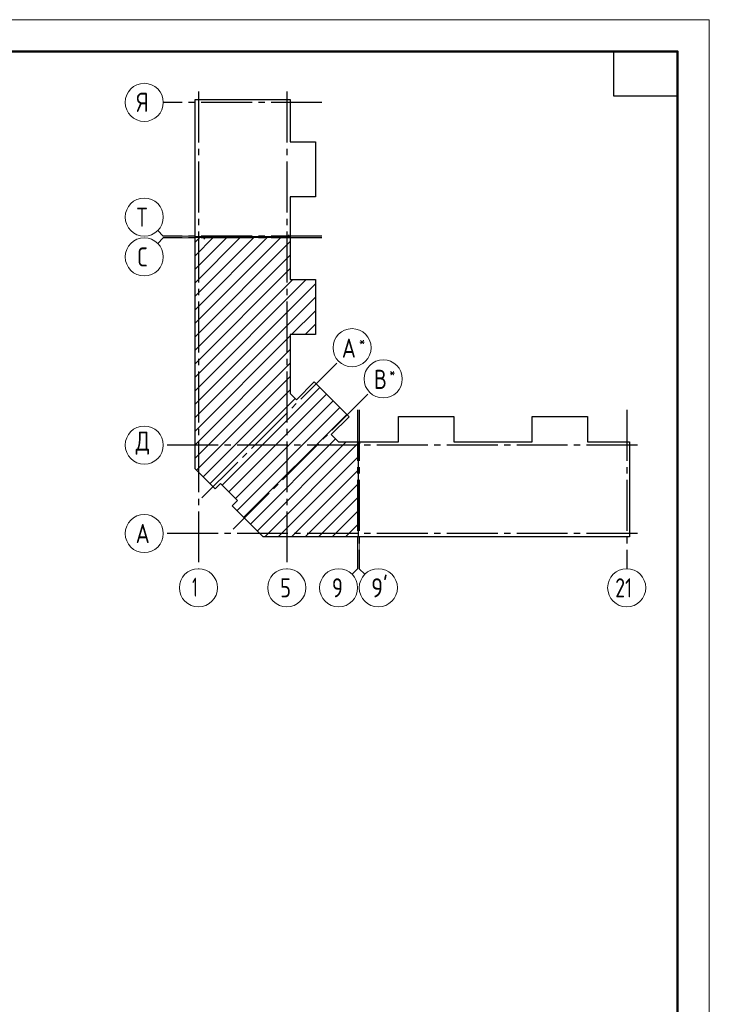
# Model space of a CAD drawing. Header units: millimetres. Extents: x 0 to 37092, y 0 to 42000.
# Tile 12 of 12: x 18849 to 29700, y 26521 to 42000. Entities that reach past the tile are written whole.
import ezdxf

# ---------------------------------------------------------------- set-up
doc = ezdxf.new("R2010")
doc.units = ezdxf.units.MM
doc.linetypes.add('______5', pattern=[1100, 800, -100, 100, -100])
doc.layers.add('Standard', color=7, linetype='Continuous', lineweight=25)
doc.layers.add('Оси', color=40, linetype='______5', lineweight=18)
doc.styles.add('ISOCPEUR', font='txt')

msp = doc.modelspace()

# ---------------------------------------------------------------- linework, layer by layer
at = {"layer": 'Standard', "color": 7, "linetype": 'Continuous', "lineweight": 13, "transparency": 33554687}
for p, q in [((21109, 38596), (21021, 38684)), ((21109, 38571), (21021, 38483)), ((21109, 38596), (21609, 38596)), ((21109, 38571), (21609, 38571)), ((24167, 33369), (24167, 33869)), ((24192, 33369), (24192, 33869)), ((24167, 33369), (24079, 33281)), ((24192, 33369), (24280, 33281))]:
    msp.add_line(p, q, dxfattribs=at)
at = {"layer": 'Standard', "color": 7, "linetype": 'Continuous', "lineweight": 35, "transparency": 33554687}
for p, q in [((21609, 37441), (22749, 38581)), ((21609, 37865), (22325, 38581)), ((21609, 38289), (21901, 38581)), ((21609, 37229), (22961, 38581)), ((21609, 37653), (22537, 38581)), ((21609, 38077), (22113, 38581)), ((21609, 38501), (21689, 38581)), ((21609, 37017), (23105, 38513)), ((21609, 36804), (23105, 38300)), ((21609, 36592), (23105, 38088)), ((21609, 36168), (23359, 37918)), ((21609, 36380), (23147, 37918)), ((21609, 35956), (23502, 37849)), ((21609, 35744), (23502, 37637)), ((23127, 37050), (23502, 37425)), ((23340, 37050), (23502, 37212)), ((21609, 35532), (23105, 37028)), ((21609, 35319), (23105, 36815)), ((21609, 35107), (23105, 36603)), ((21631, 34917), (23105, 36391)), ((22034, 34684), (23571, 36220)), ((21737, 34811), (23105, 36179)), ((22140, 34578), (23677, 36114)), ((21843, 34705), (23184, 36046)), ((22246, 34472), (23783, 36008)), ((22267, 34281), (23889, 35902)), ((22373, 34175), (23995, 35796)), ((22479, 34069), (23820, 35409)), ((22585, 33962), (23988, 35365)), ((22704, 33869), (24177, 35342)), ((22916, 33869), (24177, 35130)), ((23128, 33869), (24177, 34918)), ((23340, 33869), (24177, 34706)), ((23553, 33869), (24177, 34493)), ((23765, 33869), (24177, 34281)), ((23977, 33869), (24177, 34069))]:
    msp.add_line(p, q, dxfattribs=at)
at = {"layer": 'Standard', "color": 7, "linetype": 'Continuous', "lineweight": 13, "transparency": 33554687}
msp.add_lwpolyline([(0, 0), (29700, 0), (29700, 42000), (0, 42000), (0, 0)], close=True, dxfattribs=at)
at = {"layer": 'Standard', "color": 7, "linetype": 'Continuous', "lineweight": 50, "transparency": 33554687}
msp.add_lwpolyline([(2000, 41500), (29200, 41500), (29200, 500), (2000, 500), (2000, 41500)], close=True, dxfattribs=at)
at = {"layer": 'Standard', "color": 7, "linetype": 'Continuous', "lineweight": 25, "transparency": 33554687}
msp.add_lwpolyline([(29200, 41500), (29200, 40800), (28200, 40800), (28200, 41500), (29200, 41500)], close=True, dxfattribs=at)
for points in [[(21609, 38586), (21609, 40743), (23105, 40743), (23105, 40082), (23502, 40082), (23502, 39214), (23105, 39214), (23105, 38586), (23087, 38586), (23087, 38606), (23072, 38606), (23072, 38586), (21609, 38586)], [(21609, 35126), (21609, 38581), (21747, 38581), (21747, 38561), (21762, 38561), (21762, 38581), (23105, 38581), (23105, 37918), (23502, 37918), (23502, 37050), (23105, 37050), (23105, 36124), (23203, 36026), (23484, 36307), (24033, 35758), (23752, 35477), (23864, 35365), (24177, 35365), (24177, 33869), (22679, 33869), (22191, 34357), (22276, 34442), (22008, 34710), (21923, 34625), (21609, 34939), (21609, 35126)], [(24182, 33869), (24182, 35332), (24202, 35332), (24202, 35347), (24182, 35347), (24182, 35365), (24810, 35365), (24810, 35762), (25678, 35762), (25678, 35365), (26296, 35365), (26914, 35365), (26914, 35762), (27782, 35762), (27782, 35365), (28443, 35365), (28443, 33869), (26296, 33869), (24182, 33869)]]:
    msp.add_lwpolyline(points, dxfattribs=at)
at = {"layer": 'Оси', "color": 8, "linetype": '______5', "lineweight": -3, "transparency": 33554687}
for p, q in [((21662, 40870), (21662, 33369)), ((23052, 40870), (23052, 33369)), ((23605, 40700), (21109, 40700)), ((23605, 38596), (21109, 38596)), ((23605, 38571), (21109, 38571)), ((21717, 34481), (23867, 36631)), ((22207, 33991), (24357, 36141)), ((24167, 35865), (24167, 33369)), ((24192, 35865), (24192, 33369)), ((28400, 35865), (28400, 33369)), ((28570, 35312), (21109, 35312)), ((28570, 35312), (21109, 35312)), ((28570, 33922), (21109, 33922))]:
    msp.add_line(p, q, dxfattribs=at)
at = {"layer": 'Оси', "color": 7, "linetype": 'Continuous', "lineweight": 13, "transparency": 33554687}
for centre in [(20809, 40700), (20809, 38896), (20809, 38271), (24079, 36843), (24569, 36353), (20809, 35312), (20809, 35312), (20809, 33922), (21662, 33069), (23052, 33069), (23867, 33069), (24492, 33069), (28400, 33069)]:
    msp.add_circle(centre, 300, dxfattribs=at)

# ---------------------------------------------------------------- texts
at = {"layer": 'Standard', "color": 7, "linetype": 'Continuous', "lineweight": 25, "transparency": 33554687, "insert": (28220, 32919), "char_height": 300, "width": 472.29, "attachment_point": 7, "style": 'ISOCPEUR'}
msp.add_mtext('\\W0.75;21', dxfattribs=at)
at = {"layer": 'Оси', "color": 7, "linetype": 'Continuous', "lineweight": 25, "transparency": 33554687, "attachment_point": 7, "style": 'ISOCPEUR'}
for s, insert, char_height, width in [('\\W0.80;Я', (20689, 40550), 300, 359.84), ('\\W0.80;Т', (20689, 38746), 300, 359.84), ('\\W0.78;С', (20704, 38121), 300, 326.41), ('\\W0.80;*', (24188, 36861), 180, 215.89), ('\\W0.82;А', (23918, 36686), 300, 392.64), ('\\W0.80;*', (24663, 36371), 180, 215.91), ('\\W0.80;В', (24423, 36196), 300, 359.84), ('\\W0.82;Д', (20674, 35162), 300, 392.65), ('\\W0.82;А', (20674, 33772), 300, 392.65), ('\\W0.56;1', (21562, 32929), 300, 233.33), ('\\W0.78;5', (22947, 32919), 300, 326.41), ('\\W0.78;9', (23762, 32919), 300, 326.4), ("\\W0.84;9'", (24380, 32919), 300, 440.65)]:
    msp.add_mtext(s, dxfattribs=dict(at, insert=insert, char_height=char_height, width=width))

doc.saveas('drawing.dxf')
